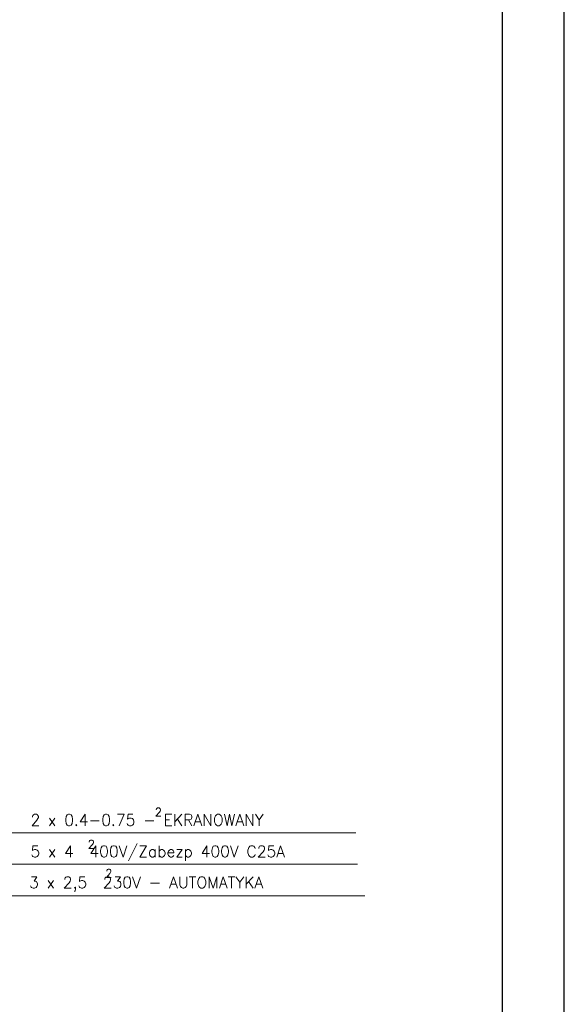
# Model space of a CAD drawing. Header units: millimetres. Extents: x 3501 to 4458, y 770 to 1067.
# Tile 15 of 16: x 4404 to 4458, y 858 to 955. Entities that reach past the tile are written whole.
import ezdxf
from ezdxf import colors
from ezdxf.entities.mleader import LeaderData, LeaderLine
from ezdxf.math import Vec2, Vec3

# ---------------------------------------------------------------- set-up
doc = ezdxf.new("R2010")
doc.units = ezdxf.units.MM
doc.linetypes.add('ČÁRKOVANÁ', pattern=[19.05, 12.7, -6.35])
doc.layers.get('0').update_dxf_attribs({"lineweight": 9})
for name, color, linetype, lineweight in [('#ks', 34, 'Continuous', 30), ('Elektroinstalace', 4, 'ČÁRKOVANÁ', 9), ('Ramka', 7, 'Continuous', 9), ('Tekst', 7, 'Continuous', 9)]:
    doc.layers.add(name, color=color, linetype=linetype, lineweight=lineweight)
doc.styles.get("Standard").update_dxf_attribs({"font": 'arial.ttf'})
doc.styles.add('styl5', font='simplex.shx')

# ---------------------------------------------------------------- blocks, each defined once
blk = doc.blocks.new('A$C382C6C0C')
at = {"layer": '#ks', "color": 7, "lineweight": -3}
for p, q in [((3951.49, -2909), (3951.49, 61)), ((3890.49, -2848), (3890.49, 0))]:
    blk.add_line(p, q, dxfattribs=at)
blk = doc.blocks.new('A$C689C700D')
at = {"layer": '#ks', "color": 1, "lineweight": 35, "xscale": 10, "yscale": 10, "zscale": 10}
blk.add_blockref('A$C382C6C0C', (-37652.8, 28364), dxfattribs=at)

msp = doc.modelspace()

# ---------------------------------------------------------------- linework, layer by layer
at = {"layer": 'Elektroinstalace', "linetype": 'Continuous'}
for p, q in [((4376.849, 874.564), (4437.474, 874.564)), ((4377.574, 871.463), (4437.617, 871.463)), ((4378.299, 868.363), (4438.342, 868.363))]:
    msp.add_line(p, q, dxfattribs=at)

# ---------------------------------------------------------------- block references
at = {"layer": 'Ramka', "xscale": 0.01, "yscale": 0.01, "zscale": 0.01}
msp.add_blockref('A$C689C700D', (4439.399, 777.503), dxfattribs=at)

# ---------------------------------------------------------------- texts
at = {"layer": 'Tekst', "style": 'styl5'}
for s, height, p in [('2 x 0.4-0.75 - EKRANOWANY', 1.122, (4405.393, 875.274)), ('2', 0.816, (4417.642, 876.207)), ('2', 0.816, (4411.04, 873.027)), ('5 x 4  400V/Zabezp 400V C25A', 1.122, (4405.381, 872.173)), ('2', 0.816, (4412.763, 870.173)), ('3 x 2,5  230V - AUTOMATYKA', 1.122, (4405.258, 869.115))]:
    msp.add_text(s, height=height, dxfattribs=at).set_placement(p)

# ---------------------------------------------------------------- leaders
at = {"color": 6, "lineweight": 15}
ml = msp.add_multileader_mtext('Standard', dxfattribs=at)
ml.set_content('1.', color=6)
ml.set_leader_properties()
ml.build(insert=Vec2(0, 0))
ml.multileader.update_dxf_attribs({"text_left_attachment_type": 6, "text_right_attachment_type": 6, "dogleg_length": 0.326, "arrow_head_size": 0.544})
ctx = ml.context
ctx.base_point, ctx.char_height, ctx.arrow_head_size, ctx.landing_gap_size, ctx.plane_origin = Vec3(4395.634, 909.675), 1.224, 0.544, 0, Vec3(3249.407, 503.903)
ctx.left_attachment, ctx.right_attachment, ctx.text_align_type = 6, 6, 1
notes = []
notes.append((ctx, [(0, (1, 1, 0), (4400.818, 907.903), (1, 0), 0.326, [(0, [(4390.232, 903.798)], 0, [])])]))
ctx.mtext.insert, ctx.mtext.width, ctx.mtext.alignment, ctx.mtext.line_spacing_style = Vec3(4401.69, 909.372), 10.7589, 2, 2
for ctx, leaders in notes:
    for number, flags, end, landing, length, lines in leaders:
        leader = LeaderData()
        leader.index, (leader.has_last_leader_line, leader.has_dogleg_vector, leader.attachment_direction) = number, flags
        leader.last_leader_point, leader.dogleg_vector, leader.dogleg_length = Vec3(end), Vec3(landing), length
        for number, points, colour, breaks in lines:
            line = LeaderLine()
            line.index, line.vertices, line.color, line.breaks = number, Vec3.list(points), colors.encode_raw_color(colour), breaks
            leader.lines.append(line)
        ctx.leaders.append(leader)

doc.saveas('drawing.dxf')
